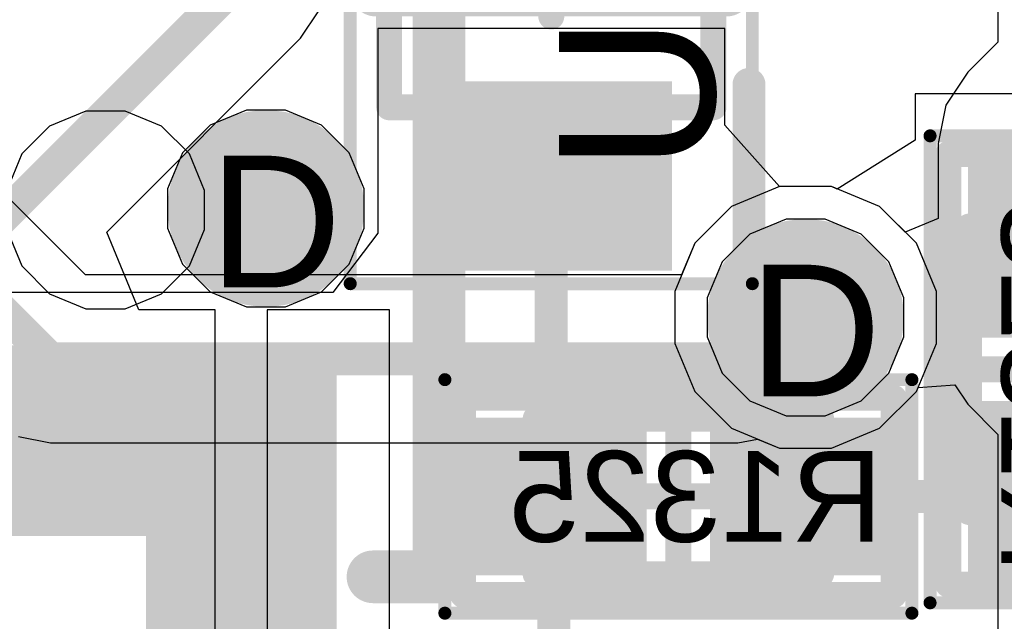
# Model space of a CAD drawing. Header units: inches. Extents: x -6 to 11.2, y -2.2 to 8.3.
# Tile 238 of 256: x 3.9717 to 4.1211, y 0.3003 to 0.3916. Entities that reach past the tile are written whole.
import ezdxf

# ---------------------------------------------------------------- set-up
doc = ezdxf.new("R2010")
doc.units = ezdxf.units.IN
doc.header["$MEASUREMENT"] = 0
for name, color, linetype in [('Board Layer Stack Bottom Overlay', 54, 'Continuous'), ('Board Layer Stack Bottom Solder', 6, 'Continuous'), ('Bottom Comp Body -Top13)-Comp Body -Bot14)', 56, 'Continuous'), ('Bottom Comp Outline -Top11)-Comp Outline -Bot12)', 56, 'Continuous'), ('Bottom Courtyard -Top15)-Courtyard -Bot16)', 56, 'Continuous'), ('Bottom Paste', 16, 'Continuous'), ('Drill Drawing', 1, 'Continuous'), ('Layer  6- Inner', 156, 'Continuous'), ('Layer 1- Top', 1, 'Continuous'), ('Layer 2- GND', 16, 'Continuous'), ('Layer 3- Inner', 16, 'Continuous'), ('Layer 4- Inner', 76, 'Continuous'), ('Layer 5- Inner', 90, 'Continuous'), ('Layer 7- PWR', 76, 'Continuous'), ('Layer 8- Bottom', 5, 'Continuous'), ('Top Overlay', 2, 'Continuous'), ('Top Paste', 8, 'Continuous'), ('Top Solder', 216, 'Continuous'), ('Via Holes', 16, 'Continuous')]:
    doc.layers.add(name, color=color, linetype=linetype)
doc.styles.add('Arial', font='txt', dxfattribs={"height": 0.2})

# ---------------------------------------------------------------- blocks, each defined once
blk = doc.blocks.new('SOIC_8___M_______27')
at = {"layer": 'Layer 1- Top'}
blk.add_hatch(color=7, dxfattribs=at).paths.add_polyline_path([(0.0625, -0.1545), (0.0625, -0.0695), (0.0875, -0.0695), (0.0875, -0.1545)])
at = {"layer": 'Top Paste'}
blk.add_hatch(color=8, dxfattribs=at).paths.add_polyline_path([(0.0625, -0.1545), (0.0625, -0.0695), (0.0875, -0.0695), (0.0875, -0.1545)])
at = {"layer": 'Top Solder'}
blk.add_hatch(color=216, dxfattribs=at).paths.add_polyline_path([(0.06053, -0.15647), (0.06053, -0.06753), (0.08947, -0.06753), (0.08947, -0.15647)])
at = {"layer": 'Top Overlay'}
for points in [[(0.105, -0.1, 0.008, 0.008, 0), (0.105, 0.1, 0.008, 0.008, 0)], [(0.095, -0.1, 0.008, 0.008, 0), (0.105, -0.1, 0.008, 0.008, 0)]]:
    blk.add_lwpolyline(points, format="xyseb", dxfattribs=at)
for points in [[(0.093, -0.1, 0.004, 0.004, 1), (0.097, -0.1, 0.004, 0.004, 1)], [(0.103, -0.1, 0.004, 0.004, 1), (0.107, -0.1, 0.004, 0.004, 1)], [(0.103, -0.1, 0.004, 0.004, 1), (0.107, -0.1, 0.004, 0.004, 1)]]:
    blk.add_lwpolyline(points, format="xyseb", close=True, dxfattribs=at)
blk = doc.blocks.new('SOIC_8___M_______B_152')
at = {"layer": 'Board Layer Stack Bottom Solder'}
blk.add_hatch(color=6, dxfattribs=at).paths.add_polyline_path([(-0.06053, 0.15647), (-0.06053, 0.06753), (-0.08947, 0.06753), (-0.08947, 0.15647)])
at = {"layer": 'Bottom Paste'}
blk.add_hatch(color=16, dxfattribs=at).paths.add_polyline_path([(-0.0625, 0.1545), (-0.0625, 0.0695), (-0.0875, 0.0695), (-0.0875, 0.1545)])
at = {"layer": 'Layer 8- Bottom'}
blk.add_hatch(color=7, dxfattribs=at).paths.add_polyline_path([(-0.0625, 0.1545), (-0.0625, 0.0695), (-0.0875, 0.0695), (-0.0875, 0.1545)])
at = {"layer": 'Board Layer Stack Bottom Overlay'}
for p, q in [((-0.11298, 0.145), (-0.1185, 0.14272)), ((-0.11, 0.145), (-0.11298, 0.145)), ((-0.11, 0.145), (-0.11, 0.145)), ((-0.10702, 0.145), (-0.11, 0.145)), ((-0.1015, 0.14272), (-0.10702, 0.145)), ((-0.1185, 0.14272), (-0.12272, 0.1385)), ((-0.09728, 0.1385), (-0.1015, 0.14272)), ((-0.12272, 0.1385), (-0.125, 0.13298)), ((-0.095, 0.13298), (-0.09728, 0.1385)), ((-0.125, 0.13298), (-0.125, 0.12702)), ((-0.095, 0.12702), (-0.095, 0.13298)), ((-0.125, 0.12702), (-0.12272, 0.1215)), ((-0.09728, 0.1215), (-0.095, 0.12702)), ((-0.12272, 0.1215), (-0.1185, 0.11728)), ((-0.1015, 0.11728), (-0.09728, 0.1215)), ((-0.1185, 0.11728), (-0.11298, 0.115)), ((-0.10702, 0.115), (-0.1015, 0.11728))]:
    blk.add_line(p, q, dxfattribs=at)
blk = doc.blocks.new('L15002_035_B_206')
at = {"layer": 'Board Layer Stack Bottom Solder'}
for points in [[(-0.03376, 0.01197), (-0.00482, 0.01197), (-0.00482, -0.01197), (-0.03376, -0.01197)], [(0.00482, 0.01197), (0.03376, 0.01197), (0.03376, -0.01197), (0.00482, -0.01197)]]:
    blk.add_hatch(color=6, dxfattribs=at).paths.add_polyline_path(points)
at = {"layer": 'Bottom Paste'}
for points in [[(-0.03179, 0.01), (-0.00679, 0.01), (-0.00679, -0.01), (-0.03179, -0.01)], [(0.00679, 0.01), (0.03179, 0.01), (0.03179, -0.01), (0.00679, -0.01)]]:
    blk.add_hatch(color=16, dxfattribs=at).paths.add_polyline_path(points)
at = {"layer": 'Layer 8- Bottom'}
for points in [[(-0.03179, 0.01), (-0.00679, 0.01), (-0.00679, -0.01), (-0.03179, -0.01)], [(0.00679, 0.01), (0.03179, 0.01), (0.03179, -0.01), (0.00679, -0.01)]]:
    blk.add_hatch(color=7, dxfattribs=at).paths.add_polyline_path(points)
at = {"layer": 'Board Layer Stack Bottom Overlay'}
for points in [[(0.01988, 0.01614, 0.00394, 0.00394, 0), (-0.0187, 0.01614, 0.00394, 0.00394, 0)], [(0.01988, -0.01614, 0.00394, 0.00394, 0), (-0.0187, -0.01614, 0.00394, 0.00394, 0)]]:
    blk.add_lwpolyline(points, format="xyseb", dxfattribs=at)
for points in [[(-0.01969, 0.01614, 0.00197, 0.00197, 1), (-0.01772, 0.01614, 0.00197, 0.00197, 1)], [(0.0189, 0.01614, 0.00197, 0.00197, 1), (0.02087, 0.01614, 0.00197, 0.00197, 1)], [(-0.01969, -0.01614, 0.00197, 0.00197, 1), (-0.01772, -0.01614, 0.00197, 0.00197, 1)], [(0.0189, -0.01614, 0.00197, 0.00197, 1), (0.02087, -0.01614, 0.00197, 0.00197, 1)]]:
    blk.add_lwpolyline(points, format="xyseb", close=True, dxfattribs=at)
at = {"layer": 'Bottom Comp Body -Top13)-Comp Body -Bot14)'}
for points in [[(0.02165, 0.01181, 0.00394, 0.00394, 0), (-0.02165, 0.01181, 0.00394, 0.00394, 0)], [(-0.02165, 0.01181, 0.00394, 0.00394, 0), (-0.02165, -0.01181, 0.00394, 0.00394, 0)], [(0.02165, 0.01181, 0.00394, 0.00394, 0), (0.02165, -0.01181, 0.00394, 0.00394, 0)], [(0.02165, -0.01181, 0.00394, 0.00394, 0), (-0.02165, -0.01181, 0.00394, 0.00394, 0)]]:
    blk.add_lwpolyline(points, format="xyseb", dxfattribs=at)
for points in [[(-0.02264, 0.01181, 0.00197, 0.00197, 1), (-0.02067, 0.01181, 0.00197, 0.00197, 1)], [(-0.02264, 0.01181, 0.00197, 0.00197, 1), (-0.02067, 0.01181, 0.00197, 0.00197, 1)], [(0.02067, 0.01181, 0.00197, 0.00197, 1), (0.02264, 0.01181, 0.00197, 0.00197, 1)], [(0.02067, 0.01181, 0.00197, 0.00197, 1), (0.02264, 0.01181, 0.00197, 0.00197, 1)], [(-0.02264, -0.01181, 0.00197, 0.00197, 1), (-0.02067, -0.01181, 0.00197, 0.00197, 1)], [(-0.02264, -0.01181, 0.00197, 0.00197, 1), (-0.02067, -0.01181, 0.00197, 0.00197, 1)], [(0.02067, -0.01181, 0.00197, 0.00197, 1), (0.02264, -0.01181, 0.00197, 0.00197, 1)], [(0.02067, -0.01181, 0.00197, 0.00197, 1), (0.02264, -0.01181, 0.00197, 0.00197, 1)]]:
    blk.add_lwpolyline(points, format="xyseb", close=True, dxfattribs=at)
at = {"layer": 'Bottom Comp Outline -Top11)-Comp Outline -Bot12)'}
for points in [[(0.03268, 0.01496, 0.00394, 0.00394, 0), (-0.03268, 0.01496, 0.00394, 0.00394, 0)], [(-0.03268, 0.01496, 0.00394, 0.00394, 0), (-0.03268, -0.01496, 0.00394, 0.00394, 0)], [(0.03268, 0.01496, 0.00394, 0.00394, 0), (0.03268, -0.01496, 0.00394, 0.00394, 0)], [(0.03268, -0.01496, 0.00394, 0.00394, 0), (-0.03268, -0.01496, 0.00394, 0.00394, 0)]]:
    blk.add_lwpolyline(points, format="xyseb", dxfattribs=at)
for points in [[(-0.03366, 0.01496, 0.00197, 0.00197, 1), (-0.03169, 0.01496, 0.00197, 0.00197, 1)], [(-0.03366, 0.01496, 0.00197, 0.00197, 1), (-0.03169, 0.01496, 0.00197, 0.00197, 1)], [(0.03169, 0.01496, 0.00197, 0.00197, 1), (0.03366, 0.01496, 0.00197, 0.00197, 1)], [(0.03169, 0.01496, 0.00197, 0.00197, 1), (0.03366, 0.01496, 0.00197, 0.00197, 1)], [(-0.03366, -0.01496, 0.00197, 0.00197, 1), (-0.03169, -0.01496, 0.00197, 0.00197, 1)], [(-0.03366, -0.01496, 0.00197, 0.00197, 1), (-0.03169, -0.01496, 0.00197, 0.00197, 1)], [(0.03169, -0.01496, 0.00197, 0.00197, 1), (0.03366, -0.01496, 0.00197, 0.00197, 1)], [(0.03169, -0.01496, 0.00197, 0.00197, 1), (0.03366, -0.01496, 0.00197, 0.00197, 1)]]:
    blk.add_lwpolyline(points, format="xyseb", close=True, dxfattribs=at)
at = {"layer": 'Bottom Courtyard -Top15)-Courtyard -Bot16)'}
for points in [[(-0.03543, 0.01772, 0.00197, 0.00197, 0), (-0.03543, -0.01772, 0.00197, 0.00197, 0)], [(0.03543, 0.01772, 0.00197, 0.00197, 0), (-0.03543, 0.01772, 0.00197, 0.00197, 0)], [(0.03543, 0.01772, 0.00197, 0.00197, 0), (0.03543, -0.01772, 0.00197, 0.00197, 0)], [(0, 0.01181, 0.00394, 0.00394, 0), (0, -0.01181, 0.00394, 0.00394, 0)], [(0.01181, 0, 0.00394, 0.00394, 0), (-0.01181, 0, 0.00394, 0.00394, 0)], [(0.03543, -0.01772, 0.00197, 0.00197, 0), (-0.03543, -0.01772, 0.00197, 0.00197, 0)]]:
    blk.add_lwpolyline(points, format="xyseb", dxfattribs=at)
for points in [[(-0.03593, 0.01772, 0.000984, 0.000984, 1), (-0.03494, 0.01772, 0.000984, 0.000984, 1)], [(-0.03593, 0.01772, 0.000984, 0.000984, 1), (-0.03494, 0.01772, 0.000984, 0.000984, 1)], [(0.03494, 0.01772, 0.000984, 0.000984, 1), (0.03593, 0.01772, 0.000984, 0.000984, 1)], [(0.03494, 0.01772, 0.000984, 0.000984, 1), (0.03593, 0.01772, 0.000984, 0.000984, 1)], [(-0.00098, 0.01181, 0.00197, 0.00197, 1), (0.00098, 0.01181, 0.00197, 0.00197, 1)], [(-0.0128, 0, 0.00197, 0.00197, 1), (-0.01083, 0, 0.00197, 0.00197, 1)], [(0.01083, 0, 0.00197, 0.00197, 1), (0.0128, 0, 0.00197, 0.00197, 1)], [(-0.00098, -0.01181, 0.00197, 0.00197, 1), (0.00098, -0.01181, 0.00197, 0.00197, 1)], [(-0.03593, -0.01772, 0.000984, 0.000984, 1), (-0.03494, -0.01772, 0.000984, 0.000984, 1)], [(-0.03593, -0.01772, 0.000984, 0.000984, 1), (-0.03494, -0.01772, 0.000984, 0.000984, 1)], [(0.03494, -0.01772, 0.000984, 0.000984, 1), (0.03593, -0.01772, 0.000984, 0.000984, 1)], [(0.03494, -0.01772, 0.000984, 0.000984, 1), (0.03593, -0.01772, 0.000984, 0.000984, 1)]]:
    blk.add_lwpolyline(points, format="xyseb", close=True, dxfattribs=at)
at = {"layer": 'Bottom Comp Outline -Top11)-Comp Outline -Bot12)', "style": 'Arial', "text_generation_flag": 2}
blk.add_text('R1325', height=0.01378, rotation=180, dxfattribs=at).set_placement((-0.03099, 0.00689))
blk = doc.blocks.new('L15002_035_B_208')
at = {"layer": 'Board Layer Stack Bottom Solder'}
for points in [[(-0.03376, 0.01197), (-0.00482, 0.01197), (-0.00482, -0.01197), (-0.03376, -0.01197)], [(0.00482, 0.01197), (0.03376, 0.01197), (0.03376, -0.01197), (0.00482, -0.01197)]]:
    blk.add_hatch(color=6, dxfattribs=at).paths.add_polyline_path(points)
at = {"layer": 'Bottom Paste'}
for points in [[(-0.03179, 0.01), (-0.00679, 0.01), (-0.00679, -0.01), (-0.03179, -0.01)], [(0.00679, 0.01), (0.03179, 0.01), (0.03179, -0.01), (0.00679, -0.01)]]:
    blk.add_hatch(color=16, dxfattribs=at).paths.add_polyline_path(points)
at = {"layer": 'Layer 8- Bottom'}
for points in [[(-0.03179, 0.01), (-0.00679, 0.01), (-0.00679, -0.01), (-0.03179, -0.01)], [(0.00679, 0.01), (0.03179, 0.01), (0.03179, -0.01), (0.00679, -0.01)]]:
    blk.add_hatch(color=7, dxfattribs=at).paths.add_polyline_path(points)
at = {"layer": 'Board Layer Stack Bottom Overlay'}
for points in [[(-0.0187, 0.01614, 0.00394, 0.00394, 0), (0.01988, 0.01614, 0.00394, 0.00394, 0)], [(-0.0187, -0.01614, 0.00394, 0.00394, 0), (0.01988, -0.01614, 0.00394, 0.00394, 0)]]:
    blk.add_lwpolyline(points, format="xyseb", dxfattribs=at)
for points in [[(-0.01969, 0.01614, 0.00197, 0.00197, 1), (-0.01772, 0.01614, 0.00197, 0.00197, 1)], [(0.0189, 0.01614, 0.00197, 0.00197, 1), (0.02087, 0.01614, 0.00197, 0.00197, 1)], [(-0.01969, -0.01614, 0.00197, 0.00197, 1), (-0.01772, -0.01614, 0.00197, 0.00197, 1)], [(0.0189, -0.01614, 0.00197, 0.00197, 1), (0.02087, -0.01614, 0.00197, 0.00197, 1)]]:
    blk.add_lwpolyline(points, format="xyseb", close=True, dxfattribs=at)
at = {"layer": 'Bottom Comp Body -Top13)-Comp Body -Bot14)'}
for points in [[(-0.02165, 0.01181, 0.00394, 0.00394, 0), (0.02165, 0.01181, 0.00394, 0.00394, 0)], [(-0.02165, 0.01181, 0.00394, 0.00394, 0), (-0.02165, -0.01181, 0.00394, 0.00394, 0)], [(0.02165, 0.01181, 0.00394, 0.00394, 0), (0.02165, -0.01181, 0.00394, 0.00394, 0)], [(-0.02165, -0.01181, 0.00394, 0.00394, 0), (0.02165, -0.01181, 0.00394, 0.00394, 0)]]:
    blk.add_lwpolyline(points, format="xyseb", dxfattribs=at)
for points in [[(-0.02264, 0.01181, 0.00197, 0.00197, 1), (-0.02067, 0.01181, 0.00197, 0.00197, 1)], [(-0.02264, 0.01181, 0.00197, 0.00197, 1), (-0.02067, 0.01181, 0.00197, 0.00197, 1)], [(0.02067, 0.01181, 0.00197, 0.00197, 1), (0.02264, 0.01181, 0.00197, 0.00197, 1)], [(0.02067, 0.01181, 0.00197, 0.00197, 1), (0.02264, 0.01181, 0.00197, 0.00197, 1)], [(-0.02264, -0.01181, 0.00197, 0.00197, 1), (-0.02067, -0.01181, 0.00197, 0.00197, 1)], [(-0.02264, -0.01181, 0.00197, 0.00197, 1), (-0.02067, -0.01181, 0.00197, 0.00197, 1)], [(0.02067, -0.01181, 0.00197, 0.00197, 1), (0.02264, -0.01181, 0.00197, 0.00197, 1)], [(0.02067, -0.01181, 0.00197, 0.00197, 1), (0.02264, -0.01181, 0.00197, 0.00197, 1)]]:
    blk.add_lwpolyline(points, format="xyseb", close=True, dxfattribs=at)
at = {"layer": 'Bottom Comp Outline -Top11)-Comp Outline -Bot12)'}
for points in [[(-0.03268, 0.01496, 0.00394, 0.00394, 0), (0.03268, 0.01496, 0.00394, 0.00394, 0)], [(-0.03268, 0.01496, 0.00394, 0.00394, 0), (-0.03268, -0.01496, 0.00394, 0.00394, 0)], [(0.03268, 0.01496, 0.00394, 0.00394, 0), (0.03268, -0.01496, 0.00394, 0.00394, 0)], [(-0.03268, -0.01496, 0.00394, 0.00394, 0), (0.03268, -0.01496, 0.00394, 0.00394, 0)]]:
    blk.add_lwpolyline(points, format="xyseb", dxfattribs=at)
for points in [[(-0.03366, 0.01496, 0.00197, 0.00197, 1), (-0.03169, 0.01496, 0.00197, 0.00197, 1)], [(-0.03366, 0.01496, 0.00197, 0.00197, 1), (-0.03169, 0.01496, 0.00197, 0.00197, 1)], [(0.03169, 0.01496, 0.00197, 0.00197, 1), (0.03366, 0.01496, 0.00197, 0.00197, 1)], [(0.03169, 0.01496, 0.00197, 0.00197, 1), (0.03366, 0.01496, 0.00197, 0.00197, 1)], [(-0.03366, -0.01496, 0.00197, 0.00197, 1), (-0.03169, -0.01496, 0.00197, 0.00197, 1)], [(-0.03366, -0.01496, 0.00197, 0.00197, 1), (-0.03169, -0.01496, 0.00197, 0.00197, 1)], [(0.03169, -0.01496, 0.00197, 0.00197, 1), (0.03366, -0.01496, 0.00197, 0.00197, 1)], [(0.03169, -0.01496, 0.00197, 0.00197, 1), (0.03366, -0.01496, 0.00197, 0.00197, 1)]]:
    blk.add_lwpolyline(points, format="xyseb", close=True, dxfattribs=at)
at = {"layer": 'Bottom Courtyard -Top15)-Courtyard -Bot16)'}
for points in [[(-0.03543, 0.01772, 0.00197, 0.00197, 0), (-0.03543, -0.01772, 0.00197, 0.00197, 0)], [(-0.03543, 0.01772, 0.00197, 0.00197, 0), (0.03543, 0.01772, 0.00197, 0.00197, 0)], [(0.03543, 0.01772, 0.00197, 0.00197, 0), (0.03543, -0.01772, 0.00197, 0.00197, 0)], [(0, 0.01181, 0.00394, 0.00394, 0), (0, -0.01181, 0.00394, 0.00394, 0)], [(-0.01181, 0, 0.00394, 0.00394, 0), (0.01181, 0, 0.00394, 0.00394, 0)], [(-0.03543, -0.01772, 0.00197, 0.00197, 0), (0.03543, -0.01772, 0.00197, 0.00197, 0)]]:
    blk.add_lwpolyline(points, format="xyseb", dxfattribs=at)
for points in [[(-0.03593, 0.01772, 0.000984, 0.000984, 1), (-0.03494, 0.01772, 0.000984, 0.000984, 1)], [(-0.03593, 0.01772, 0.000984, 0.000984, 1), (-0.03494, 0.01772, 0.000984, 0.000984, 1)], [(0.03494, 0.01772, 0.000984, 0.000984, 1), (0.03593, 0.01772, 0.000984, 0.000984, 1)], [(0.03494, 0.01772, 0.000984, 0.000984, 1), (0.03593, 0.01772, 0.000984, 0.000984, 1)], [(-0.00098, 0.01181, 0.00197, 0.00197, 1), (0.00098, 0.01181, 0.00197, 0.00197, 1)], [(-0.0128, 0, 0.00197, 0.00197, 1), (-0.01083, 0, 0.00197, 0.00197, 1)], [(0.01083, 0, 0.00197, 0.00197, 1), (0.0128, 0, 0.00197, 0.00197, 1)], [(-0.00098, -0.01181, 0.00197, 0.00197, 1), (0.00098, -0.01181, 0.00197, 0.00197, 1)], [(-0.03593, -0.01772, 0.000984, 0.000984, 1), (-0.03494, -0.01772, 0.000984, 0.000984, 1)], [(-0.03593, -0.01772, 0.000984, 0.000984, 1), (-0.03494, -0.01772, 0.000984, 0.000984, 1)], [(0.03494, -0.01772, 0.000984, 0.000984, 1), (0.03593, -0.01772, 0.000984, 0.000984, 1)], [(0.03494, -0.01772, 0.000984, 0.000984, 1), (0.03593, -0.01772, 0.000984, 0.000984, 1)]]:
    blk.add_lwpolyline(points, format="xyseb", close=True, dxfattribs=at)
at = {"layer": 'Bottom Comp Outline -Top11)-Comp Outline -Bot12)', "style": 'Arial', "text_generation_flag": 2}
blk.add_text('R1323', height=0.01378, rotation=180, dxfattribs=at).set_placement((-0.03099, 0.00689))
blk = doc.blocks.new('MM3Z27VT1G_B_331')
at = {"layer": 'Board Layer Stack Bottom Solder'}
for points in [[(-0.05827, 0.01831), (-0.02953, 0.01831), (-0.02953, -0.01831), (-0.05827, -0.01831)], [(0.02953, 0.01831), (0.05827, 0.01831), (0.05827, -0.01831), (0.02953, -0.01831)]]:
    blk.add_hatch(color=6, dxfattribs=at).paths.add_polyline_path(points)
at = {"layer": 'Bottom Paste'}
for points in [[(-0.0563, 0.01634), (-0.0315, 0.01634), (-0.0315, -0.01634), (-0.0563, -0.01634)], [(0.0315, 0.01634), (0.0563, 0.01634), (0.0563, -0.01634), (0.0315, -0.01634)]]:
    blk.add_hatch(color=16, dxfattribs=at).paths.add_polyline_path(points)
at = {"layer": 'Layer 8- Bottom'}
for points in [[(-0.0563, 0.01634), (-0.0315, 0.01634), (-0.0315, -0.01634), (-0.0563, -0.01634)], [(0.0315, 0.01634), (0.0563, 0.01634), (0.0563, -0.01634), (0.0315, -0.01634)]]:
    blk.add_hatch(color=7, dxfattribs=at).paths.add_polyline_path(points)
at = {"layer": 'Board Layer Stack Bottom Overlay'}
for points in [[(-0.01575, 0.02657, 0.00787, 0.00787, 0), (-0.01575, -0.02657, 0.00787, 0.00787, 0)], [(0.01575, 0.02657, 0.00787, 0.00787, 0), (-0.01575, 0, 0.00787, 0.00787, 0)], [(0.01575, 0.02657, 0.00787, 0.00787, 0), (0.01575, -0.02657, 0.00787, 0.00787, 0)], [(-0.01575, 0, 0.00787, 0.00787, 0), (0.01575, -0.02657, 0.00787, 0.00787, 0)], [(-0.06, -0.03, 0.005, 0.005, 0), (-0.03, -0.03, 0.005, 0.005, 0)]]:
    blk.add_lwpolyline(points, format="xyseb", dxfattribs=at)
for points in [[(-0.01772, 0.02657, 0.00394, 0.00394, 1), (-0.01378, 0.02657, 0.00394, 0.00394, 1)], [(0.01378, 0.02657, 0.00394, 0.00394, 1), (0.01772, 0.02657, 0.00394, 0.00394, 1)], [(0.01378, 0.02657, 0.00394, 0.00394, 1), (0.01772, 0.02657, 0.00394, 0.00394, 1)], [(-0.01772, 0, 0.00394, 0.00394, 1), (-0.01378, 0, 0.00394, 0.00394, 1)], [(-0.01772, 0, 0.00394, 0.00394, 1), (-0.01378, 0, 0.00394, 0.00394, 1)], [(-0.01772, -0.02657, 0.00394, 0.00394, 1), (-0.01378, -0.02657, 0.00394, 0.00394, 1)], [(0.01378, -0.02657, 0.00394, 0.00394, 1), (0.01772, -0.02657, 0.00394, 0.00394, 1)], [(0.01378, -0.02657, 0.00394, 0.00394, 1), (0.01772, -0.02657, 0.00394, 0.00394, 1)], [(-0.06125, -0.03, 0.0025, 0.0025, 1), (-0.05875, -0.03, 0.0025, 0.0025, 1)], [(-0.03125, -0.03, 0.0025, 0.0025, 1), (-0.02875, -0.03, 0.0025, 0.0025, 1)]]:
    blk.add_lwpolyline(points, format="xyseb", close=True, dxfattribs=at)
at = {"layer": 'Bottom Comp Body -Top13)-Comp Body -Bot14)'}
for points in [[(-0.03346, 0.02461, 0.00394, 0.00394, 0), (-0.03346, -0.02461, 0.00394, 0.00394, 0)], [(-0.03346, 0.02461, 0.00394, 0.00394, 0), (0.03346, 0.02461, 0.00394, 0.00394, 0)], [(0.03346, 0.02461, 0.00394, 0.00394, 0), (0.03346, -0.02461, 0.00394, 0.00394, 0)], [(-0.03346, -0.02461, 0.00394, 0.00394, 0), (0.03346, -0.02461, 0.00394, 0.00394, 0)]]:
    blk.add_lwpolyline(points, format="xyseb", dxfattribs=at)
for points in [[(-0.03445, 0.02461, 0.00197, 0.00197, 1), (-0.03248, 0.02461, 0.00197, 0.00197, 1)], [(-0.03445, 0.02461, 0.00197, 0.00197, 1), (-0.03248, 0.02461, 0.00197, 0.00197, 1)], [(0.03248, 0.02461, 0.00197, 0.00197, 1), (0.03445, 0.02461, 0.00197, 0.00197, 1)], [(0.03248, 0.02461, 0.00197, 0.00197, 1), (0.03445, 0.02461, 0.00197, 0.00197, 1)], [(-0.03445, -0.02461, 0.00197, 0.00197, 1), (-0.03248, -0.02461, 0.00197, 0.00197, 1)], [(-0.03445, -0.02461, 0.00197, 0.00197, 1), (-0.03248, -0.02461, 0.00197, 0.00197, 1)], [(0.03248, -0.02461, 0.00197, 0.00197, 1), (0.03445, -0.02461, 0.00197, 0.00197, 1)], [(0.03248, -0.02461, 0.00197, 0.00197, 1), (0.03445, -0.02461, 0.00197, 0.00197, 1)]]:
    blk.add_lwpolyline(points, format="xyseb", close=True, dxfattribs=at)
at = {"layer": 'Bottom Courtyard -Top15)-Courtyard -Bot16)'}
for points in [[(-0.06024, 0.03051, 0.00197, 0.00197, 0), (-0.06024, -0.03051, 0.00197, 0.00197, 0)], [(-0.06024, 0.03051, 0.00197, 0.00197, 0), (0.06024, 0.03051, 0.00197, 0.00197, 0)], [(0.06024, 0.03051, 0.00197, 0.00197, 0), (0.06024, -0.03051, 0.00197, 0.00197, 0)], [(0, 0.01969, 0.00394, 0.00394, 0), (0, -0.01969, 0.00394, 0.00394, 0)], [(-0.01969, 0, 0.00394, 0.00394, 0), (0.01969, 0, 0.00394, 0.00394, 0)], [(-0.06024, -0.03051, 0.00197, 0.00197, 0), (0.06024, -0.03051, 0.00197, 0.00197, 0)]]:
    blk.add_lwpolyline(points, format="xyseb", dxfattribs=at)
for points in [[(-0.06073, 0.03051, 0.000984, 0.000984, 1), (-0.05974, 0.03051, 0.000984, 0.000984, 1)], [(-0.06073, 0.03051, 0.000984, 0.000984, 1), (-0.05974, 0.03051, 0.000984, 0.000984, 1)], [(0.05974, 0.03051, 0.000984, 0.000984, 1), (0.06073, 0.03051, 0.000984, 0.000984, 1)], [(0.05974, 0.03051, 0.000984, 0.000984, 1), (0.06073, 0.03051, 0.000984, 0.000984, 1)], [(-0.00098, 0.01969, 0.00197, 0.00197, 1), (0.00098, 0.01969, 0.00197, 0.00197, 1)], [(-0.02067, 0, 0.00197, 0.00197, 1), (-0.0187, 0, 0.00197, 0.00197, 1)], [(0.0187, 0, 0.00197, 0.00197, 1), (0.02067, 0, 0.00197, 0.00197, 1)], [(-0.00098, -0.01969, 0.00197, 0.00197, 1), (0.00098, -0.01969, 0.00197, 0.00197, 1)], [(-0.06073, -0.03051, 0.000984, 0.000984, 1), (-0.05974, -0.03051, 0.000984, 0.000984, 1)], [(-0.06073, -0.03051, 0.000984, 0.000984, 1), (-0.05974, -0.03051, 0.000984, 0.000984, 1)], [(0.05974, -0.03051, 0.000984, 0.000984, 1), (0.06073, -0.03051, 0.000984, 0.000984, 1)], [(0.05974, -0.03051, 0.000984, 0.000984, 1), (0.06073, -0.03051, 0.000984, 0.000984, 1)]]:
    blk.add_lwpolyline(points, format="xyseb", close=True, dxfattribs=at)

msp = doc.modelspace()

# ---------------------------------------------------------------- hatches: boundary and pattern name
at = {"layer": 'Layer 1- Top'}
h = msp.add_hatch(color=7, dxfattribs=at)
edge = h.paths.add_edge_path()
edge.add_arc((4.00906, 0.36299), 0.00984, 0, 360)
h = msp.add_hatch(color=7, dxfattribs=at)
edge = h.paths.add_edge_path()
edge.add_arc((4.09094, 0.34646), 0.00984, 0, 360)
at = {"layer": 'Layer 2- GND'}
h = msp.add_hatch(color=7, dxfattribs=at)
edge = h.paths.add_edge_path()
edge.add_arc((4.09094, 0.34646), 0.01492, 0, 360)
at = {"layer": 'Layer 3- Inner'}
h = msp.add_hatch(color=7, dxfattribs=at)
edge = h.paths.add_edge_path()
edge.add_arc((4.00906, 0.36299), 0.00984, 0, 360)
at = {"layer": 'Layer 5- Inner'}
h = msp.add_hatch(color=7, dxfattribs=at)
edge = h.paths.add_edge_path()
edge.add_arc((4.00906, 0.36299), 0.00984, 0, 360)
h = msp.add_hatch(color=7, dxfattribs=at)
edge = h.paths.add_edge_path()
edge.add_arc((4.09094, 0.34646), 0.00984, 0, 360)
at = {"layer": 'Layer 7- PWR'}
h = msp.add_hatch(color=7, dxfattribs=at)
edge = h.paths.add_edge_path()
edge.add_arc((4.00906, 0.36299), 0.01492, 0, 360)
h = msp.add_hatch(color=7, dxfattribs=at)
edge = h.paths.add_edge_path()
edge.add_arc((4.09094, 0.34646), 0.01492, 0, 360)
at = {"layer": 'Layer 8- Bottom'}
h = msp.add_hatch(color=7, dxfattribs=at)
edge = h.paths.add_edge_path()
edge.add_arc((4.00906, 0.36299), 0.00984, 0, 360)
h = msp.add_hatch(color=7, dxfattribs=at)
edge = h.paths.add_edge_path()
edge.add_arc((4.09094, 0.34646), 0.00984, 0, 360)
at = {"layer": 'Via Holes'}
h = msp.add_hatch(color=7, dxfattribs=at)
edge = h.paths.add_edge_path()
edge.add_arc((4.00906, 0.36299), 0.00492, 0, 360)
h = msp.add_hatch(color=7, dxfattribs=at)
edge = h.paths.add_edge_path()
edge.add_arc((4.09094, 0.34646), 0.00492, 0, 360)

# ---------------------------------------------------------------- linework, layer by layer
at = {"layer": 'Layer  6- Inner'}
for p, q in [((4.00609, 0.37791), (4.0006, 0.37564)), ((4.01202, 0.37791), (4.00609, 0.37791)), ((4.01751, 0.37564), (4.01202, 0.37791)), ((4.0006, 0.37564), (3.99641, 0.37144)), ((4.0217, 0.37144), (4.01751, 0.37564)), ((3.99641, 0.37144), (3.99413, 0.36596)), ((4.02398, 0.36596), (4.0217, 0.37144)), ((3.99413, 0.36596), (3.99413, 0.36002)), ((4.02398, 0.36002), (4.02398, 0.36596)), ((4.08798, 0.36138), (4.08249, 0.35911)), ((4.09391, 0.36138), (4.08798, 0.36138)), ((4.0994, 0.35911), (4.09391, 0.36138)), ((3.99413, 0.36002), (3.99641, 0.35454)), ((4.0217, 0.35454), (4.02398, 0.36002)), ((4.08249, 0.35911), (4.0783, 0.35491)), ((4.10359, 0.35491), (4.0994, 0.35911)), ((3.99641, 0.35454), (4.0006, 0.35034)), ((4.01751, 0.35034), (4.0217, 0.35454)), ((4.0783, 0.35491), (4.07602, 0.34942)), ((4.10587, 0.34942), (4.10359, 0.35491)), ((4.0006, 0.35034), (4.00609, 0.34807)), ((4.01202, 0.34807), (4.01751, 0.35034)), ((4.07602, 0.34942), (4.07602, 0.34349)), ((4.10587, 0.34349), (4.10587, 0.34942)), ((4.00609, 0.34807), (4.01202, 0.34807)), ((4.07602, 0.34349), (4.0783, 0.338)), ((4.10359, 0.338), (4.10587, 0.34349)), ((4.0783, 0.338), (4.08249, 0.33381)), ((4.0994, 0.33381), (4.10359, 0.338)), ((4.08249, 0.33381), (4.08798, 0.33154)), ((4.09391, 0.33154), (4.0994, 0.33381)), ((4.08798, 0.33154), (4.09391, 0.33154))]:
    msp.add_line(p, q, dxfattribs=at)
at = {"layer": 'Layer 1- Top'}
for p, q in [((4.01433, 0.38882), (4.01709, 0.39296)), ((3.9849, 0.3594), (4.01433, 0.38882)), ((4.087, 0.3663), (4.0797, 0.36328)), ((4.09489, 0.3663), (4.087, 0.3663)), ((4.10218, 0.36328), (4.09489, 0.3663)), ((4.0797, 0.36328), (4.07412, 0.3577)), ((4.10777, 0.3577), (4.10218, 0.36328)), ((3.98979, 0.34759), (3.9849, 0.3594)), ((4.07412, 0.3577), (4.0711, 0.3504)), ((4.11079, 0.3504), (4.10777, 0.3577)), ((4.0711, 0.3504), (4.0711, 0.34251)), ((4.11079, 0.34251), (4.11079, 0.3504)), ((4.00138, 0.34759), (3.98979, 0.34759)), ((4.00138, 0.29509), (4.00138, 0.34759)), ((4.02782, 0.34759), (4.00925, 0.34759)), ((4.00925, 0.34759), (4.00925, 0.29902)), ((4.02782, 0.29902), (4.02782, 0.34759)), ((4.0711, 0.34251), (4.07412, 0.33522)), ((4.10777, 0.33522), (4.11079, 0.34251)), ((4.07412, 0.33522), (4.0797, 0.32964)), ((4.10218, 0.32964), (4.10777, 0.33522)), ((4.0797, 0.32964), (4.087, 0.32661)), ((4.09489, 0.32661), (4.10218, 0.32964)), ((4.087, 0.32661), (4.09489, 0.32661))]:
    msp.add_line(p, q, dxfattribs=at)
msp.add_lwpolyline([(3.95847, 0.35099, 0.005, 0.005, 0), (4.00532, 0.39783, 0.005, 0.005, 0)], format="xyseb", dxfattribs=at)
at = {"layer": 'Layer 3- Inner'}
for p, q in [((4.08798, 0.36138), (4.08249, 0.35911)), ((4.09391, 0.36138), (4.08798, 0.36138)), ((4.0994, 0.35911), (4.09391, 0.36138)), ((4.08249, 0.35911), (4.0783, 0.35491)), ((4.10359, 0.35491), (4.0994, 0.35911)), ((4.0783, 0.35491), (4.07602, 0.34942)), ((4.10587, 0.34942), (4.10359, 0.35491)), ((4.07602, 0.34942), (4.07602, 0.34349)), ((4.10587, 0.34349), (4.10587, 0.34942)), ((4.07602, 0.34349), (4.0783, 0.338)), ((4.10359, 0.338), (4.10587, 0.34349)), ((4.0783, 0.338), (4.08249, 0.33381)), ((4.0994, 0.33381), (4.10359, 0.338)), ((4.08249, 0.33381), (4.08798, 0.33154)), ((4.09391, 0.33154), (4.0994, 0.33381)), ((4.08798, 0.33154), (4.09391, 0.33154))]:
    msp.add_line(p, q, dxfattribs=at)
at = {"layer": 'Layer 4- Inner'}
for p, q in [((4.00609, 0.37791), (4.0006, 0.37564)), ((4.01202, 0.37791), (4.00609, 0.37791)), ((4.01751, 0.37564), (4.01202, 0.37791)), ((4.0006, 0.37564), (3.99641, 0.37144)), ((4.0217, 0.37144), (4.01751, 0.37564)), ((3.99641, 0.37144), (3.99413, 0.36596)), ((4.02398, 0.36596), (4.0217, 0.37144)), ((3.99413, 0.36596), (3.99413, 0.36002)), ((4.02398, 0.36002), (4.02398, 0.36596)), ((4.08798, 0.36138), (4.08249, 0.35911)), ((4.09391, 0.36138), (4.08798, 0.36138)), ((4.0994, 0.35911), (4.09391, 0.36138)), ((3.99413, 0.36002), (3.99641, 0.35454)), ((4.0217, 0.35454), (4.02398, 0.36002)), ((4.08249, 0.35911), (4.0783, 0.35491)), ((4.10359, 0.35491), (4.0994, 0.35911)), ((3.99641, 0.35454), (4.0006, 0.35034)), ((4.01751, 0.35034), (4.0217, 0.35454)), ((4.0783, 0.35491), (4.07602, 0.34942)), ((4.10587, 0.34942), (4.10359, 0.35491)), ((4.0006, 0.35034), (4.00609, 0.34807)), ((4.01202, 0.34807), (4.01751, 0.35034)), ((4.07602, 0.34942), (4.07602, 0.34349)), ((4.10587, 0.34349), (4.10587, 0.34942)), ((4.00609, 0.34807), (4.01202, 0.34807)), ((4.07602, 0.34349), (4.0783, 0.338)), ((4.10359, 0.338), (4.10587, 0.34349)), ((4.0783, 0.338), (4.08249, 0.33381)), ((4.0994, 0.33381), (4.10359, 0.338)), ((4.08249, 0.33381), (4.08798, 0.33154)), ((4.09391, 0.33154), (4.0994, 0.33381)), ((4.08798, 0.33154), (4.09391, 0.33154))]:
    msp.add_line(p, q, dxfattribs=at)
at = {"layer": 'Layer 5- Inner'}
for p, q in [((4.12014, 0.81085), (4.12014, 0.38822)), ((4.12014, 0.38822), (4.11556, 0.38365)), ((4.11556, 0.38365), (4.11225, 0.37869)), ((4.11225, 0.37869), (4.11108, 0.37283)), ((4.11108, 0.37283), (4.11108, 0.36145)), ((3.98166, 0.3529), (3.96274, 0.37181)), ((4.087, 0.3663), (4.0797, 0.36328)), ((4.09489, 0.3663), (4.087, 0.3663)), ((4.10218, 0.36328), (4.09489, 0.3663)), ((4.0797, 0.36328), (4.07412, 0.3577)), ((4.10608, 0.35938), (4.10218, 0.36328)), ((4.11108, 0.36145), (4.10608, 0.35938)), ((4.07412, 0.3577), (4.07214, 0.3529)), ((4.07214, 0.3529), (3.98166, 0.3529)), ((4.10802, 0.33583), (4.1136, 0.33622)), ((4.1136, 0.33622), (4.11556, 0.33328)), ((4.10218, 0.32964), (4.10777, 0.33522)), ((4.10777, 0.33522), (4.10802, 0.33583)), ((4.11556, 0.33328), (4.12014, 0.3287)), ((4.09489, 0.32661), (4.10218, 0.32964)), ((4.12014, 0.3287), (4.12014, 0.27563)), ((3.9715, 0.32838), (3.97638, 0.32741)), ((3.97638, 0.32741), (4.08067, 0.32741)), ((4.08067, 0.32741), (4.08364, 0.328)), ((4.08364, 0.328), (4.087, 0.32661)), ((4.087, 0.32661), (4.09489, 0.32661))]:
    msp.add_line(p, q, dxfattribs=at)
for points in [[(3.95, 0.36654, 0.005, 0.005, 0), (3.97638, 0.34016, 0.005, 0.005, 0)], [(4.08067, 0.34016, 0.005, 0.005, 0), (4.08697, 0.34646, 0.005, 0.005, 0)], [(4.08697, 0.34646, 0.005, 0.005, 0), (4.09094, 0.34646, 0.005, 0.005, 0)], [(3.97638, 0.34016, 0.005, 0.005, 0), (4.08067, 0.34016, 0.005, 0.005, 0)]]:
    msp.add_lwpolyline(points, format="xyseb", dxfattribs=at)
for points in [[(4.08572, 0.34646, 0.0025, 0.0025, 1), (4.08822, 0.34646, 0.0025, 0.0025, 1)], [(4.08572, 0.34646, 0.0025, 0.0025, 1), (4.08822, 0.34646, 0.0025, 0.0025, 1)], [(4.08969, 0.34646, 0.0025, 0.0025, 1), (4.09219, 0.34646, 0.0025, 0.0025, 1)], [(3.97513, 0.34016, 0.0025, 0.0025, 1), (3.97763, 0.34016, 0.0025, 0.0025, 1)], [(3.97513, 0.34016, 0.0025, 0.0025, 1), (3.97763, 0.34016, 0.0025, 0.0025, 1)], [(4.07942, 0.34016, 0.0025, 0.0025, 1), (4.08192, 0.34016, 0.0025, 0.0025, 1)], [(4.07942, 0.34016, 0.0025, 0.0025, 1), (4.08192, 0.34016, 0.0025, 0.0025, 1)]]:
    msp.add_lwpolyline(points, format="xyseb", close=True, dxfattribs=at)
at = {"layer": 'Layer 8- Bottom'}
for p, q in [((4.0787, 0.39031), (4.02602, 0.39031)), ((4.02602, 0.39031), (4.02602, 0.35925)), ((4.0787, 0.37565), (4.0787, 0.39031)), ((4.14756, 0.38037), (4.10756, 0.38037)), ((4.10756, 0.38037), (4.10756, 0.37334)), ((4.087, 0.3663), (4.0787, 0.37565)), ((4.10756, 0.37334), (4.09575, 0.36594)), ((4.09489, 0.3663), (4.087, 0.3663)), ((4.09575, 0.36594), (4.09489, 0.3663)), ((4.02602, 0.35925), (4.01922, 0.35026)), ((4.01618, 0.35026), (3.91422, 0.35026)), ((4.01922, 0.35026), (4.01618, 0.35026))]:
    msp.add_line(p, q, dxfattribs=at)
for points in [[(4.05157, 0.35551, 0.005, 0.005, 0), (4.05157, 0.36791, 0.005, 0.005, 0)], [(4.05157, 0.35551, 0.005, 0.005, 0), (4.05236, 0.35472, 0.005, 0.005, 0)], [(4.05236, 0.31929, 0.005, 0.005, 0), (4.05236, 0.35472, 0.005, 0.005, 0)], [(4.09094, 0.31929, 0.005, 0.005, 0), (4.09094, 0.34567, 0.005, 0.005, 0)], [(4.05236, 0.30929, 0.005, 0.005, 0), (4.05236, 0.31929, 0.005, 0.005, 0)], [(4.09094, 0.31929, 0.005, 0.005, 0), (4.12756, 0.31929, 0.005, 0.005, 0)], [(4.05236, 0.30929, 0.005, 0.005, 0), (4.05276, 0.3089, 0.005, 0.005, 0)], [(4.05276, 0.27756, 0.005, 0.005, 0), (4.05276, 0.3089, 0.005, 0.005, 0)]]:
    msp.add_lwpolyline(points, format="xyseb", dxfattribs=at)
for points in [[(4.05032, 0.36791, 0.0025, 0.0025, 1), (4.05282, 0.36791, 0.0025, 0.0025, 1)], [(4.05032, 0.35551, 0.0025, 0.0025, 1), (4.05282, 0.35551, 0.0025, 0.0025, 1)], [(4.05032, 0.35551, 0.0025, 0.0025, 1), (4.05282, 0.35551, 0.0025, 0.0025, 1)], [(4.05111, 0.35472, 0.0025, 0.0025, 1), (4.05361, 0.35472, 0.0025, 0.0025, 1)], [(4.05111, 0.35472, 0.0025, 0.0025, 1), (4.05361, 0.35472, 0.0025, 0.0025, 1)], [(4.08969, 0.34567, 0.0025, 0.0025, 1), (4.09219, 0.34567, 0.0025, 0.0025, 1)], [(4.05111, 0.31929, 0.0025, 0.0025, 1), (4.05361, 0.31929, 0.0025, 0.0025, 1)], [(4.05111, 0.31929, 0.0025, 0.0025, 1), (4.05361, 0.31929, 0.0025, 0.0025, 1)], [(4.08969, 0.31929, 0.0025, 0.0025, 1), (4.09219, 0.31929, 0.0025, 0.0025, 1)], [(4.08969, 0.31929, 0.0025, 0.0025, 1), (4.09219, 0.31929, 0.0025, 0.0025, 1)], [(4.05111, 0.30929, 0.0025, 0.0025, 1), (4.05361, 0.30929, 0.0025, 0.0025, 1)], [(4.05111, 0.30929, 0.0025, 0.0025, 1), (4.05361, 0.30929, 0.0025, 0.0025, 1)], [(4.05151, 0.3089, 0.0025, 0.0025, 1), (4.05401, 0.3089, 0.0025, 0.0025, 1)], [(4.05151, 0.3089, 0.0025, 0.0025, 1), (4.05401, 0.3089, 0.0025, 0.0025, 1)]]:
    msp.add_lwpolyline(points, format="xyseb", close=True, dxfattribs=at)

# ---------------------------------------------------------------- block references
msp.add_blockref('SOIC_8___M_______27', (3.93031, 0.40709))
for name, p, rotation in [('MM3Z27VT1G_B_331', (4.05236, 0.41181), 90), ('SOIC_8___M_______B_152', (3.85472, 0.25276), 270), ('L15002_035_B_208', (4.12756, 0.33858), 90), ('L15002_035_B_206', (4.07165, 0.31929), 180)]:
    msp.add_blockref(name, p, dxfattribs=dict(rotation=rotation))

# ---------------------------------------------------------------- texts
at = {"layer": 'Drill Drawing', "style": 'Arial'}
for p in [(4.00039, 0.351), (4.08228, 0.33446)]:
    msp.add_text('D', height=0.02, dxfattribs=at).set_placement(p)
at = {"layer": 'Top Overlay', "style": 'Arial'}
msp.add_text('U1103', height=0.023622, rotation=90, dxfattribs=at).set_placement((4.07716, 0.36852))

doc.saveas('drawing.dxf')
